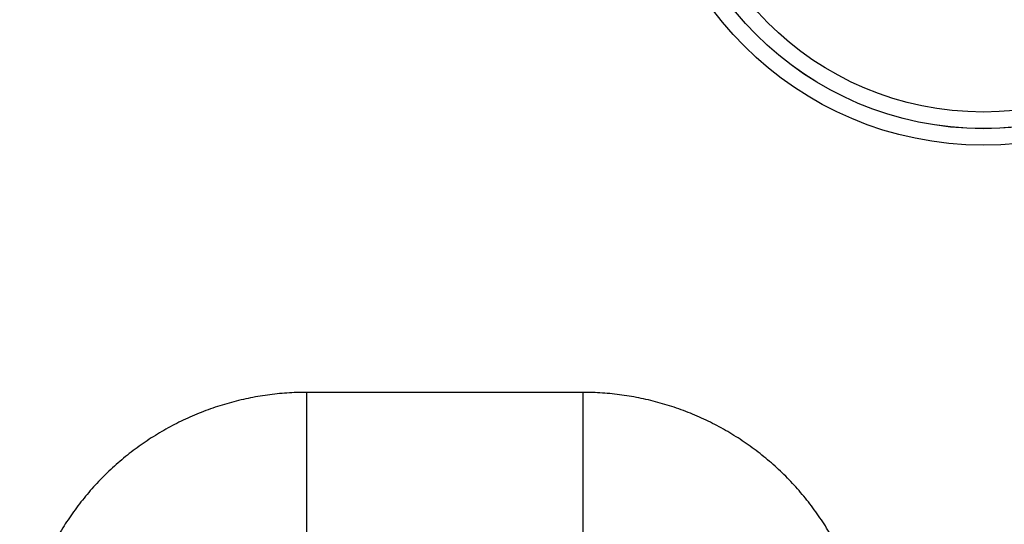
# Model space of a CAD drawing. Header units: inches. Extents: x 0 to 34, y 0 to 22.
# Tile 96 of 152: x 17.22 to 17.755, y 14.47 to 14.744. Entities that reach past the tile are written whole.
import ezdxf

# ---------------------------------------------------------------- set-up
doc = ezdxf.new("R2010")
doc.units = ezdxf.units.IN
doc.header["$LTSCALE"] = 1.87
doc.header["$MEASUREMENT"] = 0
doc.layers.get('0').update_dxf_attribs({"linetype": 'CONTINUOUS'})

msp = doc.modelspace()

# ---------------------------------------------------------------- linework, layer by layer
at = {"color": 7, "linetype": 'CONTINUOUS'}
for p, q in [((17.37565, 14.54153), (17.37565, 14.46354)), ((17.52596, 14.54153), (17.37565, 14.54153)), ((17.52596, 14.54153), (17.52596, 14.46354))]:
    msp.add_line(p, q, dxfattribs=at)
for radius in [0.18384, 0.17485, 0.17481, 0.16581]:
    msp.add_circle((17.74379, 14.8599), radius, dxfattribs=at)
for points in [[(17.37565, 14.54153), (17.37388, 14.54153), (17.37033, 14.54147), (17.36502, 14.5412), (17.35971, 14.54075), (17.35443, 14.54011), (17.34916, 14.5393), (17.34393, 14.5383), (17.33873, 14.53713), (17.33358, 14.53578), (17.32847, 14.53426), (17.32342, 14.53256), (17.31843, 14.53069), (17.3135, 14.52865), (17.30865, 14.52645), (17.30388, 14.52408), (17.29919, 14.52155), (17.29459, 14.51886), (17.29009, 14.51601), (17.28568, 14.51301), (17.28138, 14.50987), (17.27719, 14.50658), (17.27312, 14.50314), (17.26916, 14.49958), (17.26533, 14.49587), (17.26163, 14.49204), (17.25806, 14.48809), (17.25463, 14.48401), (17.25134, 14.47982), (17.24819, 14.47552), (17.24519, 14.47112), (17.24235, 14.46661), (17.23966, 14.46201), (17.23713, 14.45733), (17.23476, 14.45255), (17.23255, 14.44771), (17.23051, 14.44278), (17.22864, 14.43779), (17.22695, 14.43274), (17.22542, 14.42763), (17.22407, 14.42248), (17.2229, 14.41728), (17.22191, 14.41205), (17.22109, 14.40678), (17.22046, 14.40149), (17.22, 14.39618), (17.21973, 14.39087), (17.21967, 14.38733), (17.21967, 14.38555)], [(17.68193, 14.38555), (17.68193, 14.38733), (17.68187, 14.39087), (17.6816, 14.39618), (17.68115, 14.40149), (17.68052, 14.40678), (17.6797, 14.41204), (17.67871, 14.41727), (17.67754, 14.42247), (17.67619, 14.42763), (17.67466, 14.43273), (17.67296, 14.43778), (17.67109, 14.44278), (17.66906, 14.4477), (17.66685, 14.45255), (17.66448, 14.45732), (17.66195, 14.46201), (17.65926, 14.46661), (17.65642, 14.47111), (17.65342, 14.47552), (17.65027, 14.47982), (17.64698, 14.48401), (17.64355, 14.48808), (17.63998, 14.49204), (17.63628, 14.49587), (17.63245, 14.49957), (17.62849, 14.50314), (17.62442, 14.50657), (17.62023, 14.50986), (17.61593, 14.51301), (17.61152, 14.51601), (17.60702, 14.51885), (17.60242, 14.52154), (17.59773, 14.52407), (17.59296, 14.52644), (17.58811, 14.52865), (17.58319, 14.53069), (17.5782, 14.53256), (17.57314, 14.53426), (17.56804, 14.53578), (17.56288, 14.53713), (17.55768, 14.5383), (17.55245, 14.5393), (17.54718, 14.54011), (17.54189, 14.54075), (17.53659, 14.5412), (17.53127, 14.54147), (17.52773, 14.54153), (17.52596, 14.54153)]]:
    msp.add_open_spline(points, degree=3, knots=[0, 0, 0, 0, 0.021679, 0.043391, 0.065125, 0.086868, 0.108612, 0.130348, 0.152083, 0.173825, 0.195576, 0.217329, 0.239078, 0.260824, 0.282566, 0.304307, 0.326048, 0.34779, 0.369532, 0.391275, 0.413018, 0.43476, 0.456502, 0.478244, 0.499987, 0.521728, 0.54347, 0.565212, 0.586954, 0.608697, 0.63044, 0.652182, 0.673925, 0.695668, 0.717409, 0.73915, 0.760892, 0.782639, 0.804392, 0.826144, 0.847888, 0.869627, 0.891369, 0.913118, 0.934866, 0.956604, 0.978319, 1, 1, 1, 1], dxfattribs=at)

doc.saveas('drawing.dxf')
